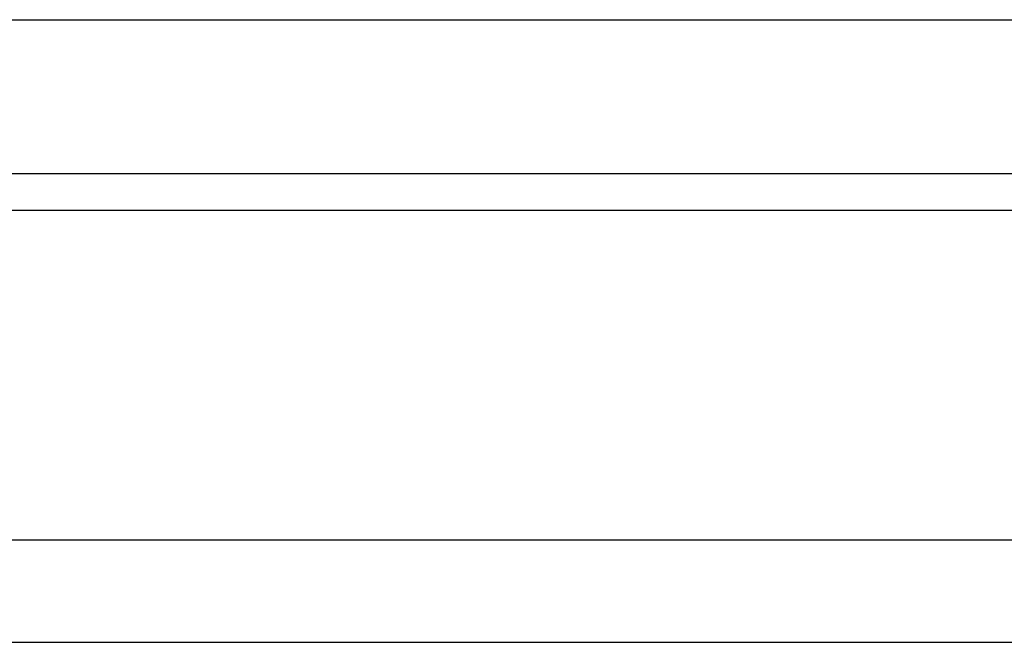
# Model space of a CAD drawing. Header units: millimetres. Extents: x 918 to 1155, y 75 to 164.
# Tile 48 of 56: x 1098.28 to 1104.99, y 88.17 to 92.42. Entities that reach past the tile are written whole.
import ezdxf

# ---------------------------------------------------------------- set-up
doc = ezdxf.new("R2010")
doc.units = ezdxf.units.MM
doc.header["$LTSCALE"] = 0.15
doc.layers.add('OUT', color=3, linetype='CONTINUOUS')

msp = doc.modelspace()

# ---------------------------------------------------------------- linework, layer by layer
at = {"layer": 'OUT', "color": 7}
for p, q in [((1071.4324, 92.4194), (1110.9324, 92.4194)), ((1071.4324, 91.3694), (1110.9324, 91.3694)), ((1024.5966, 91.1194), (1155.1824, 91.1194)), ((1024.357, 88.8694), (1155.1824, 88.8694)), ((1005.1824, 88.1694), (1155.1824, 88.1694))]:
    msp.add_line(p, q, dxfattribs=at)

doc.saveas('drawing.dxf')
